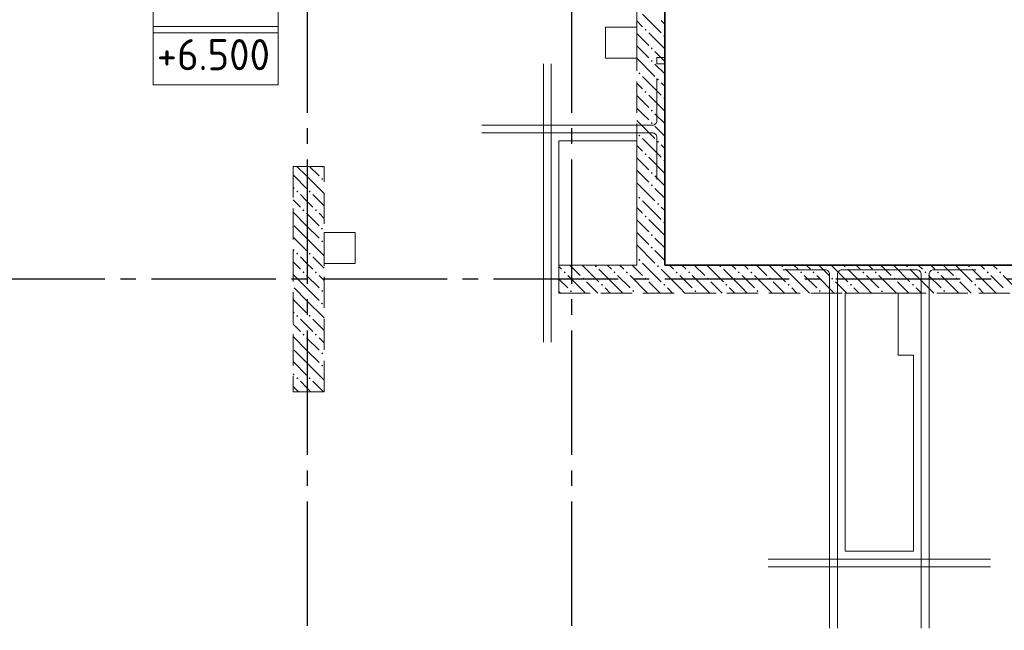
# Model space of a CAD drawing. Header units: millimetres. Extents: x 0 to 32559, y 0 to 42000.
# Tile 8 of 14: x 12776 to 19108, y 22372 to 26298. Entities that reach past the tile are written whole.
import ezdxf

# ---------------------------------------------------------------- set-up
doc = ezdxf.new("R2010")
doc.units = ezdxf.units.MM
doc.linetypes.add('______2', pattern=[270, 200, -70])
doc.linetypes.add('______5', pattern=[1100, 800, -100, 100, -100])
for name, color, linetype, lineweight in [('Высотные отметки', 7, 'Continuous', 25), ('ЖБ Пилон', 180, 'Continuous', 25), ('Обрамление проемов стержнями', 7, 'Continuous', 25), ('Оси', 40, '______5', 18), ('Размерная выноска', 7, 'Continuous', 13)]:
    doc.layers.add(name, color=color, linetype=linetype, lineweight=lineweight)
doc.layers.add('ЖБ Перекрытие верхний уровень', color=7, linetype='Continuous', lineweight=25, true_color=0xe0e0ff)
doc.layers.add('ЖБ Стена верхний уровень', color=7, linetype='Continuous', lineweight=25, true_color=0x006e00)
doc.styles.add('GOST 2.304-81', font='txt')

msp = doc.modelspace()

# ---------------------------------------------------------------- hatches: boundary and pattern name
at = {"layer": 'ЖБ Пилон', "linetype": 'Continuous', "lineweight": 18, "transparency": 33554687}
for points in [[(14714.5, 25353.1), (14716.3, 25355), (14725.6, 25355), (14727.5, 25353.1), (14721, 25346.6)], [(14714.5, 25273.1), (14721, 25279.6), (14727.5, 25273.1), (14721, 25266.6)], [(14554.4, 25193.1), (14560.9, 25199.6), (14567.4, 25193.1), (14560.9, 25186.6)], [(14634.5, 25193.1), (14640.9, 25199.6), (14647.4, 25193.1), (14640.9, 25186.6)], [(14594.5, 25073.1), (14601, 25079.6), (14607.5, 25073.1), (14601, 25066.6)], [(14674.5, 25073.1), (14681, 25079.6), (14687.5, 25073.1), (14681, 25066.6)], [(14714.5, 24953.1), (14721, 24959.6), (14727.5, 24953.1), (14721, 24946.6)], [(14714.5, 24873.1), (14721, 24879.6), (14727.5, 24873.1), (14721, 24866.6)], [(14554.4, 24793.1), (14560.9, 24799.6), (14567.4, 24793.1), (14560.9, 24786.6)], [(14634.5, 24793.1), (14640.9, 24799.6), (14647.4, 24793.1), (14640.9, 24786.6)], [(14594.5, 24673.1), (14601, 24679.6), (14607.5, 24673.1), (14601, 24666.6)], [(14674.5, 24673.1), (14681, 24679.6), (14687.5, 24673.1), (14681, 24666.6)], [(14714.5, 24553.1), (14721, 24559.6), (14727.5, 24553.1), (14721, 24546.6)], [(14714.5, 24473.1), (14721, 24479.6), (14727.5, 24473.1), (14721, 24466.6)], [(14554.4, 24393.1), (14560.9, 24399.6), (14567.4, 24393.1), (14560.9, 24386.6)], [(14634.5, 24393.1), (14640.9, 24399.6), (14647.4, 24393.1), (14640.9, 24386.6)], [(14594.5, 24273.1), (14601, 24279.6), (14607.5, 24273.1), (14601, 24266.6)], [(14674.5, 24273.1), (14681, 24279.6), (14687.5, 24273.1), (14681, 24266.6)], [(14714.5, 24153.1), (14721, 24159.6), (14727.5, 24153.1), (14721, 24146.6)], [(14714.5, 24073.1), (14721, 24079.6), (14727.5, 24073.1), (14721, 24066.6)], [(14554.4, 23993.1), (14560.9, 23999.6), (14567.4, 23993.1), (14560.9, 23986.6)], [(14634.5, 23993.1), (14640.9, 23999.6), (14647.4, 23993.1), (14640.9, 23986.6)]]:
    msp.add_hatch(color=7, dxfattribs=at).paths.add_polyline_path(points, flags=16)
at = {"layer": 'ЖБ Стена верхний уровень', "linetype": 'Continuous', "lineweight": 18, "transparency": 33554687}
for points in [[(16794.5, 26233.1), (16801, 26239.6), (16807.5, 26233.1), (16801, 26226.6)], [(16914.5, 26193.1), (16921, 26199.6), (16924, 26196.6), (16924, 26189.7), (16921, 26186.6)], [(16834.5, 26113.1), (16840.9, 26119.6), (16847.4, 26113.1), (16840.9, 26106.6)], [(16834.5, 26033.1), (16840.9, 26039.6), (16847.4, 26033.1), (16840.9, 26026.6)], [(16754.4, 25953.1), (16760.9, 25959.6), (16767.4, 25953.1), (16760.9, 25946.6)], [(16874.5, 25913.1), (16881, 25919.6), (16887.5, 25913.1), (16881, 25906.6)], [(16794.5, 25833.1), (16801, 25839.6), (16807.5, 25833.1), (16801, 25826.6)], [(16914.5, 25793.1), (16921, 25799.6), (16924, 25796.6), (16924, 25789.7), (16921, 25786.6)], [(16834.5, 25713.1), (16840.9, 25719.6), (16847.4, 25713.1), (16840.9, 25706.6)], [(16834.5, 25633.1), (16840.9, 25639.6), (16847.4, 25633.1), (16840.9, 25626.6)], [(16754.4, 25553.1), (16760.9, 25559.6), (16767.4, 25553.1), (16760.9, 25546.6)], [(16874.5, 25513.1), (16881, 25519.6), (16887.5, 25513.1), (16881, 25506.6)], [(16794.5, 25433.1), (16801, 25439.6), (16807.5, 25433.1), (16801, 25426.6)], [(16914.5, 25393.1), (16921, 25399.6), (16924, 25396.6), (16924, 25389.7), (16921, 25386.6)], [(16834.5, 25313.1), (16840.9, 25319.6), (16847.4, 25313.1), (16840.9, 25306.6)], [(16834.5, 25233.1), (16840.9, 25239.6), (16847.4, 25233.1), (16840.9, 25226.6)], [(16754.4, 25153.1), (16760.9, 25159.6), (16767.4, 25153.1), (16760.9, 25146.6)], [(16874.5, 25113.1), (16881, 25119.6), (16887.5, 25113.1), (16881, 25106.6)], [(16794.5, 25033.1), (16801, 25039.6), (16807.5, 25033.1), (16801, 25026.6)], [(16914.5, 24993.1), (16921, 24999.6), (16924, 24996.6), (16924, 24989.7), (16921, 24986.6)], [(16834.5, 24913.1), (16840.9, 24919.6), (16847.4, 24913.1), (16840.9, 24906.6)], [(16834.5, 24833.1), (16840.9, 24839.6), (16847.4, 24833.1), (16840.9, 24826.6)], [(16754.4, 24753.1), (16760.9, 24759.6), (16767.4, 24753.1), (16760.9, 24746.6)], [(16474.5, 24713.1), (16481, 24719.6), (16487.5, 24713.1), (16481, 24706.6)], [(16874.5, 24713.1), (16881, 24719.6), (16887.5, 24713.1), (16881, 24706.6)], [(17274.5, 24713.1), (17281, 24719.6), (17287.5, 24713.1), (17281, 24706.6)], [(17674.5, 24713.1), (17681, 24719.6), (17687.5, 24713.1), (17681, 24706.6)], [(18074.5, 24713.1), (18081, 24719.6), (18087.5, 24713.1), (18081, 24706.6)], [(18474.5, 24713.1), (18481, 24719.6), (18487.5, 24713.1), (18481, 24706.6)], [(18874.5, 24713.1), (18881, 24719.6), (18887.5, 24713.1), (18881, 24706.6)], [(16274.5, 24673.1), (16281, 24679.6), (16287.5, 24673.1), (16281, 24666.6)], [(16394.5, 24633.1), (16401, 24639.6), (16407.5, 24633.1), (16401, 24626.6)], [(16594.5, 24673.1), (16601, 24679.6), (16607.5, 24673.1), (16601, 24666.6)], [(16674.5, 24673.1), (16681, 24679.6), (16687.5, 24673.1), (16681, 24666.6)], [(16794.5, 24633.1), (16801, 24639.6), (16807.5, 24633.1), (16801, 24626.6)], [(16994.5, 24673.1), (17001, 24679.6), (17007.5, 24673.1), (17001, 24666.6)], [(17074.5, 24673.1), (17081, 24679.6), (17087.5, 24673.1), (17081, 24666.6)], [(17194.5, 24633.1), (17201, 24639.6), (17207.5, 24633.1), (17201, 24626.6)], [(17394.5, 24673.1), (17401, 24679.6), (17407.5, 24673.1), (17401, 24666.6)], [(17474.5, 24673.1), (17481, 24679.6), (17487.5, 24673.1), (17481, 24666.6)], [(17594.5, 24633.1), (17601, 24639.6), (17607.5, 24633.1), (17601, 24626.6)], [(17794.5, 24673.1), (17801, 24679.6), (17807.5, 24673.1), (17801, 24666.6)], [(17874.5, 24673.1), (17881, 24679.6), (17887.5, 24673.1), (17881, 24666.6)], [(17994.5, 24633.1), (18001, 24639.6), (18007.5, 24633.1), (18001, 24626.6)], [(18194.5, 24673.1), (18201, 24679.6), (18207.5, 24673.1), (18201, 24666.6)], [(18274.5, 24673.1), (18281, 24679.6), (18287.5, 24673.1), (18281, 24666.6)], [(18394.5, 24633.1), (18401, 24639.6), (18407.5, 24633.1), (18401, 24626.6)], [(18594.5, 24673.1), (18601, 24679.6), (18607.5, 24673.1), (18601, 24666.6)], [(18674.5, 24673.1), (18681, 24679.6), (18687.5, 24673.1), (18681, 24666.6)], [(18794.5, 24633.1), (18801, 24639.6), (18807.5, 24633.1), (18801, 24626.6)], [(18994.5, 24673.1), (19001, 24679.6), (19007.5, 24673.1), (19001, 24666.6)], [(19074.5, 24673.1), (19081, 24679.6), (19087.5, 24673.1), (19081, 24666.6)], [(16514.5, 24593.1), (16521, 24599.6), (16527.5, 24593.1), (16521, 24586.6)], [(16914.5, 24593.1), (16921, 24599.6), (16927.5, 24593.1), (16921, 24586.6)], [(17314.5, 24593.1), (17321, 24599.6), (17327.5, 24593.1), (17321, 24586.6)], [(17714.5, 24593.1), (17721, 24599.6), (17727.5, 24593.1), (17721, 24586.6)], [(18114.5, 24593.1), (18121, 24599.6), (18127.5, 24593.1), (18121, 24586.6)], [(18514.5, 24593.1), (18521, 24599.6), (18527.5, 24593.1), (18521, 24586.6)], [(18914.5, 24593.1), (18921, 24599.6), (18927.4, 24593.1), (18921, 24586.6)], [(16314.5, 24553.1), (16321, 24559.6), (16327.5, 24553.1), (16321, 24546.6)], [(16714.5, 24553.1), (16721, 24559.6), (16727.5, 24553.1), (16721, 24546.6)], [(17114.5, 24553.1), (17121, 24559.6), (17127.5, 24553.1), (17121, 24546.6)], [(17514.5, 24553.1), (17521, 24559.6), (17527.5, 24553.1), (17521, 24546.6)], [(17914.5, 24553.1), (17921, 24559.6), (17927.5, 24553.1), (17921, 24546.6)], [(18314.5, 24553.1), (18321, 24559.6), (18327.5, 24553.1), (18321, 24546.6)], [(18714.5, 24553.1), (18721, 24559.6), (18727.4, 24553.1), (18721, 24546.6)]]:
    msp.add_hatch(color=7, dxfattribs=at).paths.add_polyline_path(points, flags=16)

# ---------------------------------------------------------------- linework, layer by layer
at = {"layer": 'Высотные отметки', "color": 7, "linetype": 'Continuous', "lineweight": 18, "transparency": 33554687}
for points in [[(13635.3, 26213.3), (14437.6, 26213.3), (14437.6, 26586.6), (13635.3, 26586.6), (13635.3, 26213.3)], [(13633.7, 25879.9), (14439.2, 25879.9), (14439.2, 26253.3), (13633.7, 26253.3), (13633.7, 25879.9)]]:
    msp.add_lwpolyline(points, dxfattribs=at)
at = {"layer": 'ЖБ Перекрытие верхний уровень', "color": 7, "linetype": 'Continuous', "lineweight": 18, "transparency": 33554687}
for p, q in [((16924, 27430), (16924, 26055)), ((16744, 26250), (16544, 26250)), ((16544, 26250), (16544, 26050)), ((16744, 26050), (16744, 26250)), ((16544, 26050), (16744, 26050)), ((16924, 26055), (16874, 26055)), ((16874, 26055), (16874, 26015)), ((16874, 26015), (16924, 26015)), ((16924, 26015), (16924, 24720)), ((16744, 25520), (16244, 25520)), ((16244, 25520), (16244, 24720)), ((16744, 24720), (16744, 25520)), ((14934, 24930), (14734, 24930)), ((14734, 24930), (14734, 24730)), ((14934, 24730), (14934, 24930)), ((14734, 24730), (14934, 24730)), ((16244, 24720), (16744, 24720)), ((16924, 24720), (20969, 24720)), ((18424, 24540), (18084, 24540)), ((18084, 24540), (18084, 24140)), ((18424, 24140), (18424, 24540)), ((18084, 24140), (18084, 22880)), ((18524, 24140), (18424, 24140)), ((18524, 22880), (18524, 24140)), ((18084, 22880), (18524, 22880))]:
    msp.add_line(p, q, dxfattribs=at)
at = {"layer": 'ЖБ Пилон', "color": 253, "linetype": '______2', "lineweight": 13, "true_color": 0xa0a0a0, "transparency": 33554687}
for p, q in [((14534, 25355), (14534, 23905)), ((14734, 25355), (14534, 25355)), ((14734, 23905), (14734, 25355)), ((14534, 23905), (14734, 23905))]:
    msp.add_line(p, q, dxfattribs=at)
at = {"layer": 'ЖБ Пилон', "color": 9, "linetype": 'Continuous', "lineweight": 18, "true_color": 0xc7c7c7, "transparency": 33554687}
for p, q in [((14559.1, 25355), (14621, 25293.1)), ((14639.1, 25355), (14701, 25293.1)), ((14540.9, 25293.1), (14534, 25300.1)), ((14540.9, 25293.1), (14621, 25213.1)), ((14621, 25293.1), (14734, 25180.1)), ((14534, 25220.1), (14540.9, 25213.1)), ((14534, 25140.1), (14581, 25093.1)), ((14621, 25133.1), (14581, 25173.1)), ((14660.9, 25173.1), (14734, 25100.1)), ((14660.9, 25093.1), (14621, 25133.1)), ((14621, 24973.1), (14534, 25060.1)), ((14621, 25053.1), (14701, 24973.1)), ((14701, 25053.1), (14734, 25020.1)), ((14540.9, 24973.1), (14621, 24893.1)), ((14621, 24973.1), (14701, 24893.1)), ((14540.9, 24893.1), (14534, 24900.1)), ((14540.9, 24893.1), (14621, 24813.1)), ((14621, 24893.1), (14734, 24780.1)), ((14534, 24820.1), (14540.9, 24813.1)), ((14621, 24733.1), (14581, 24773.1)), ((14660.9, 24773.1), (14734, 24700.1)), ((14534, 24740.1), (14581, 24693.1)), ((14660.9, 24693.1), (14621, 24733.1)), ((14621, 24573.1), (14534, 24660.1)), ((14621, 24653.1), (14701, 24573.1)), ((14701, 24653.1), (14734, 24620.1)), ((14540.9, 24573.1), (14621, 24493.1)), ((14621, 24573.1), (14701, 24493.1)), ((14540.9, 24493.1), (14534, 24500.1)), ((14540.9, 24493.1), (14621, 24413.1)), ((14621, 24493.1), (14734, 24380.1)), ((14534, 24420.1), (14540.9, 24413.1)), ((14534, 24340.1), (14581, 24293.1)), ((14621, 24333.1), (14581, 24373.1)), ((14660.9, 24293.1), (14621, 24333.1)), ((14660.9, 24373.1), (14734, 24300.1)), ((14621, 24173.1), (14534, 24260.1)), ((14621, 24253.1), (14701, 24173.1)), ((14701, 24253.1), (14734, 24220.1)), ((14540.9, 24173.1), (14621, 24093.1)), ((14621, 24173.1), (14701, 24093.1)), ((14540.9, 24093.1), (14534, 24100.1)), ((14540.9, 24093.1), (14621, 24013.1)), ((14621, 24093.1), (14734, 23980.1)), ((14534, 24020.1), (14540.9, 24013.1)), ((14534, 23940.1), (14569.1, 23905)), ((14621, 23933.1), (14581, 23973.1)), ((14649.1, 23905), (14621, 23933.1)), ((14660.9, 23973.1), (14729.1, 23905))]:
    msp.add_line(p, q, dxfattribs=at)
at = {"layer": 'ЖБ Стена верхний уровень', "color": 251, "linetype": '______2', "lineweight": 13, "true_color": 0x656565, "transparency": 33554687}
for p, q in [((16744, 27250), (16744, 24720)), ((16924, 24720), (16924, 27250)), ((16744, 24720), (16244, 24720)), ((16244, 24720), (16244, 24540)), ((22024, 24720), (16924, 24720)), ((16244, 24540), (22024, 24540))]:
    msp.add_line(p, q, dxfattribs=at)
at = {"layer": 'ЖБ Стена верхний уровень', "color": 9, "linetype": 'Continuous', "lineweight": 18, "true_color": 0xc7c7c7, "transparency": 33554687}
for p, q in [((16744, 26290.1), (16781, 26253.1)), ((16781, 26333.1), (16901, 26213.1)), ((16924, 26270.1), (16901, 26293.1)), ((16924, 26110.1), (16821, 26213.1)), ((16744, 26210.1), (16821, 26133.1)), ((16781, 26093.1), (16744, 26130.1)), ((16821, 26053.1), (16781, 26093.1)), ((16860.9, 26093.1), (16924, 26030.1)), ((16744, 26050.1), (16860.9, 25933.1)), ((16860.9, 26013.1), (16924, 25950.1)), ((16781, 25933.1), (16901, 25813.1)), ((16744, 25890.1), (16781, 25853.1)), ((16924, 25870.1), (16901, 25893.1)), ((16744, 25810.1), (16821, 25733.1)), ((16924, 25710.1), (16821, 25813.1)), ((16781, 25693.1), (16744, 25730.1)), ((16744, 25650.1), (16860.9, 25533.1)), ((16821, 25653.1), (16781, 25693.1)), ((16860.9, 25693.1), (16924, 25630.1)), ((16860.9, 25613.1), (16924, 25550.1)), ((16781, 25533.1), (16901, 25413.1)), ((16744, 25490.1), (16781, 25453.1)), ((16924, 25470.1), (16901, 25493.1)), ((16744, 25410.1), (16821, 25333.1)), ((16924, 25310.1), (16821, 25413.1)), ((16781, 25293.1), (16744, 25330.1)), ((16821, 25253.1), (16781, 25293.1)), ((16860.9, 25293.1), (16924, 25230.1)), ((16744, 25250.1), (16860.9, 25133.1)), ((16860.9, 25213.1), (16924, 25150.1)), ((16744, 25090.1), (16781, 25053.1)), ((16781, 25133.1), (16901, 25013.1)), ((16924, 25070.1), (16901, 25093.1)), ((16744, 25010.1), (16821, 24933.1)), ((16924, 24910.1), (16821, 25013.1)), ((16781, 24893.1), (16744, 24930.1)), ((16821, 24853.1), (16781, 24893.1)), ((16860.9, 24893.1), (16924, 24830.1)), ((16744, 24850.1), (16860.9, 24733.1)), ((16860.9, 24813.1), (16924, 24750.1)), ((16260.9, 24693.1), (16244, 24710.1)), ((16314.1, 24720), (16381, 24653.1)), ((16394.1, 24720), (16501, 24613.1)), ((16621, 24573.1), (16501, 24693.1)), ((16554.1, 24720), (16581, 24693.1)), ((16660.9, 24693.1), (16634.1, 24720)), ((16714.1, 24720), (16781, 24653.1)), ((16781, 24733.1), (16794.1, 24720)), ((16794.1, 24720), (16901, 24613.1)), ((17021, 24573.1), (16901, 24693.1)), ((16954.1, 24720), (16981, 24693.1)), ((17060.9, 24693.1), (17034.1, 24720)), ((17114.1, 24720), (17181, 24653.1)), ((17194.1, 24720), (17301, 24613.1)), ((17421, 24573.1), (17301, 24693.1)), ((17354.1, 24720), (17381, 24693.1)), ((17460.9, 24693.1), (17434.1, 24720)), ((17514.1, 24720), (17581, 24653.1)), ((17594.1, 24720), (17701, 24613.1)), ((17821, 24573.1), (17701, 24693.1)), ((17754.1, 24720), (17781, 24693.1)), ((17860.9, 24693.1), (17834.1, 24720)), ((17914.1, 24720), (17981, 24653.1)), ((17994.1, 24720), (18101, 24613.1)), ((18221, 24573.1), (18101, 24693.1)), ((18154.1, 24720), (18181, 24693.1)), ((18260.9, 24693.1), (18234.1, 24720)), ((18314.1, 24720), (18381, 24653.1)), ((18394.1, 24720), (18501, 24613.1)), ((18621, 24573.1), (18501, 24693.1)), ((18554.1, 24720), (18581, 24693.1)), ((18660.9, 24693.1), (18634.1, 24720)), ((18714.1, 24720), (18781, 24653.1)), ((18794.1, 24720), (18901, 24613.1)), ((19021, 24573.1), (18901, 24693.1)), ((18954.1, 24720), (18981, 24693.1)), ((19060.9, 24693.1), (19034.1, 24720)), ((16244, 24630.1), (16301, 24573.1)), ((16301, 24653.1), (16414.1, 24540)), ((16621, 24653.1), (16701, 24573.1)), ((16701, 24653.1), (16814.1, 24540)), ((17021, 24653.1), (17101, 24573.1)), ((17101, 24653.1), (17214.1, 24540)), ((17421, 24653.1), (17501, 24573.1)), ((17501, 24653.1), (17614.1, 24540)), ((17821, 24653.1), (17901, 24573.1)), ((17901, 24653.1), (18014.1, 24540)), ((18221, 24653.1), (18301, 24573.1)), ((18301, 24653.1), (18414.1, 24540)), ((18621, 24653.1), (18701, 24573.1)), ((18701, 24653.1), (18814.1, 24540)), ((19021, 24653.1), (19101, 24573.1)), ((19101, 24653.1), (19214.1, 24540)), ((16494.1, 24540), (16421, 24613.1)), ((16540.9, 24573.1), (16574.1, 24540)), ((16621, 24573.1), (16654.1, 24540)), ((16894.1, 24540), (16821, 24613.1)), ((16940.9, 24573.1), (16974.1, 24540)), ((17021, 24573.1), (17054.1, 24540)), ((17294.1, 24540), (17221, 24613.1)), ((17340.9, 24573.1), (17374.1, 24540)), ((17421, 24573.1), (17454.1, 24540)), ((17694.1, 24540), (17621, 24613.1)), ((17740.9, 24573.1), (17774.1, 24540)), ((17821, 24573.1), (17854.1, 24540)), ((18094.1, 24540), (18021, 24613.1)), ((18140.9, 24573.1), (18174.1, 24540)), ((18221, 24573.1), (18254.1, 24540)), ((18494.1, 24540), (18421, 24613.1)), ((18540.9, 24573.1), (18574.1, 24540)), ((18621, 24573.1), (18654.1, 24540)), ((18894.1, 24540), (18821, 24613.1)), ((18940.9, 24573.1), (18974.1, 24540)), ((19021, 24573.1), (19054.1, 24540)), ((16244, 24550.1), (16254.1, 24540))]:
    msp.add_line(p, q, dxfattribs=at)
at = {"layer": 'Обрамление проемов стержнями', "color": 7, "linetype": 'Continuous', "lineweight": 18, "transparency": 33554687}
for p, q in [((16143.8, 24225), (16143.8, 26015)), ((16143.8, 24225), (16143.8, 26015)), ((16193.8, 24225), (16193.8, 26015)), ((16193.8, 24225), (16193.8, 26015)), ((17588.8, 22830), (19018.8, 22830)), ((17588.8, 22830), (19018.8, 22830)), ((17588.8, 22780), (19018.8, 22780)), ((17588.8, 22780), (19018.8, 22780))]:
    msp.add_line(p, q, dxfattribs=at)
for points in [[(15748.8, 25620), (16845.2, 25620), (16850.5, 25620.7), (16855.9, 25622.5), (16860.9, 25625.3), (16865.1, 25628.8), (16868.5, 25632.9), (16871.3, 25637.9), (16873.1, 25643.4), (16873.8, 25648.7), (16873.8, 25920)], [(15748.8, 25620), (16845.2, 25620), (16850.5, 25620.7), (16855.9, 25622.5), (16860.9, 25625.3), (16865.1, 25628.8), (16868.5, 25632.9), (16871.3, 25637.9), (16873.1, 25643.4), (16873.8, 25648.7), (16873.8, 25920)], [(15748.8, 25620), (16845.2, 25620), (16850.5, 25620.7), (16855.9, 25622.5), (16860.9, 25625.3), (16865.1, 25628.8), (16868.5, 25632.9), (16871.3, 25637.9), (16873.1, 25643.4), (16873.8, 25648.7), (16873.8, 25920)], [(15748.8, 25620), (16845.2, 25620), (16850.5, 25620.7), (16855.9, 25622.5), (16860.9, 25625.3), (16865.1, 25628.8), (16868.5, 25632.9), (16871.3, 25637.9), (16873.1, 25643.4), (16873.8, 25648.7), (16873.8, 25920)], [(15748.8, 25570), (16845.2, 25570), (16850.5, 25569.3), (16855.9, 25567.5), (16860.9, 25564.6), (16865.1, 25561.2), (16868.5, 25557.1), (16871.3, 25552.1), (16873.1, 25546.6), (16873.8, 25541.3), (16873.8, 25270)], [(15748.8, 25570), (16845.2, 25570), (16850.5, 25569.3), (16855.9, 25567.5), (16860.9, 25564.6), (16865.1, 25561.2), (16868.5, 25557.1), (16871.3, 25552.1), (16873.1, 25546.6), (16873.8, 25541.3), (16873.8, 25270)], [(15748.8, 25570), (16845.2, 25570), (16850.5, 25569.3), (16855.9, 25567.5), (16860.9, 25564.6), (16865.1, 25561.2), (16868.5, 25557.1), (16871.3, 25552.1), (16873.1, 25546.6), (16873.8, 25541.3), (16873.8, 25270)], [(15748.8, 25570), (16845.2, 25570), (16850.5, 25569.3), (16855.9, 25567.5), (16860.9, 25564.6), (16865.1, 25561.2), (16868.5, 25557.1), (16871.3, 25552.1), (16873.1, 25546.6), (16873.8, 25541.3), (16873.8, 25270)], [(17984, 22385), (17984, 24661.5), (17983.3, 24666.8), (17981.5, 24672.3), (17978.6, 24677.3), (17975.2, 24681.4), (17971.1, 24684.9), (17966.1, 24687.7), (17960.6, 24689.5), (17955.3, 24690.2), (17684, 24690.2)], [(17984, 22385), (17984, 24661.5), (17983.3, 24666.8), (17981.5, 24672.3), (17978.6, 24677.3), (17975.2, 24681.4), (17971.1, 24684.9), (17966.1, 24687.7), (17960.6, 24689.5), (17955.3, 24690.2), (17684, 24690.2)], [(17984, 22385), (17984, 24661.5), (17983.3, 24666.8), (17981.5, 24672.3), (17978.6, 24677.3), (17975.2, 24681.4), (17971.1, 24684.9), (17966.1, 24687.7), (17960.6, 24689.5), (17955.3, 24690.2), (17684, 24690.2)], [(17984, 22385), (17984, 24661.5), (17983.3, 24666.8), (17981.5, 24672.3), (17978.6, 24677.3), (17975.2, 24681.4), (17971.1, 24684.9), (17966.1, 24687.7), (17960.6, 24689.5), (17955.3, 24690.2), (17684, 24690.2)], [(18034, 22385), (18034, 24661.5), (18034.7, 24666.8), (18036.5, 24672.3), (18039.3, 24677.3), (18042.8, 24681.4), (18046.9, 24684.9), (18051.9, 24687.7), (18057.4, 24689.5), (18062.7, 24690.2), (18334, 24690.2)], [(18034, 22385), (18034, 24661.5), (18034.7, 24666.8), (18036.5, 24672.3), (18039.3, 24677.3), (18042.8, 24681.4), (18046.9, 24684.9), (18051.9, 24687.7), (18057.4, 24689.5), (18062.7, 24690.2), (18334, 24690.2)], [(18034, 22385), (18034, 24661.5), (18034.7, 24666.8), (18036.5, 24672.3), (18039.3, 24677.3), (18042.8, 24681.4), (18046.9, 24684.9), (18051.9, 24687.7), (18057.4, 24689.5), (18062.7, 24690.2), (18334, 24690.2)], [(18034, 22385), (18034, 24661.5), (18034.7, 24666.8), (18036.5, 24672.3), (18039.3, 24677.3), (18042.8, 24681.4), (18046.9, 24684.9), (18051.9, 24687.7), (18057.4, 24689.5), (18062.7, 24690.2), (18334, 24690.2)], [(18573.7, 22385), (18573.7, 24661.5), (18573, 24666.8), (18571.2, 24672.3), (18568.3, 24677.3), (18564.9, 24681.4), (18560.8, 24684.9), (18555.8, 24687.7), (18550.3, 24689.5), (18545, 24690.2), (18273.7, 24690.2)], [(18573.7, 22385), (18573.7, 24661.5), (18573, 24666.8), (18571.2, 24672.3), (18568.3, 24677.3), (18564.9, 24681.4), (18560.8, 24684.9), (18555.8, 24687.7), (18550.3, 24689.5), (18545, 24690.2), (18273.7, 24690.2)], [(18573.7, 22385), (18573.7, 24661.5), (18573, 24666.8), (18571.2, 24672.3), (18568.3, 24677.3), (18564.9, 24681.4), (18560.8, 24684.9), (18555.8, 24687.7), (18550.3, 24689.5), (18545, 24690.2), (18273.7, 24690.2)], [(18573.7, 22385), (18573.7, 24661.5), (18573, 24666.8), (18571.2, 24672.3), (18568.3, 24677.3), (18564.9, 24681.4), (18560.8, 24684.9), (18555.8, 24687.7), (18550.3, 24689.5), (18545, 24690.2), (18273.7, 24690.2)], [(18623.7, 22385), (18623.7, 24661.5), (18624.4, 24666.8), (18626.2, 24672.3), (18629, 24677.3), (18632.5, 24681.4), (18636.6, 24684.9), (18641.6, 24687.7), (18647.1, 24689.5), (18652.4, 24690.2), (18923.7, 24690.2)], [(18623.7, 22385), (18623.7, 24661.5), (18624.4, 24666.8), (18626.2, 24672.3), (18629, 24677.3), (18632.5, 24681.4), (18636.6, 24684.9), (18641.6, 24687.7), (18647.1, 24689.5), (18652.4, 24690.2), (18923.7, 24690.2)], [(18623.7, 22385), (18623.7, 24661.5), (18624.4, 24666.8), (18626.2, 24672.3), (18629, 24677.3), (18632.5, 24681.4), (18636.6, 24684.9), (18641.6, 24687.7), (18647.1, 24689.5), (18652.4, 24690.2), (18923.7, 24690.2)], [(18623.7, 22385), (18623.7, 24661.5), (18624.4, 24666.8), (18626.2, 24672.3), (18629, 24677.3), (18632.5, 24681.4), (18636.6, 24684.9), (18641.6, 24687.7), (18647.1, 24689.5), (18652.4, 24690.2), (18923.7, 24690.2)]]:
    msp.add_lwpolyline(points, dxfattribs=at)
at = {"layer": 'Оси', "color": 8, "linetype": '______5', "lineweight": -3, "transparency": 33554687}
for p, q in [((14624, 39700), (14624, 15930)), ((16324, 39700), (16324, 15930)), ((24324, 24630), (4600, 24630))]:
    msp.add_line(p, q, dxfattribs=at)
at = {"layer": 'Размерная выноска', "color": 7, "linetype": 'Continuous', "lineweight": 35, "transparency": 33554687}
msp.add_lwpolyline([(16924, 24720), (20969, 24720), (20969, 27250), (20864, 27250), (20864, 29180), (16424, 29180), (16424, 27430), (16924, 27430), (16924, 24720)], dxfattribs=at)

# ---------------------------------------------------------------- texts
at = {"layer": 'Высотные отметки', "color": 7, "linetype": 'Continuous', "lineweight": 18, "transparency": 33554687, "insert": (13657.5, 25973.3), "char_height": 200, "width": 880.168, "attachment_point": 7, "style": 'GOST 2.304-81'}
msp.add_mtext('\\W1.19;+6.500', dxfattribs=at)

doc.saveas('drawing.dxf')
